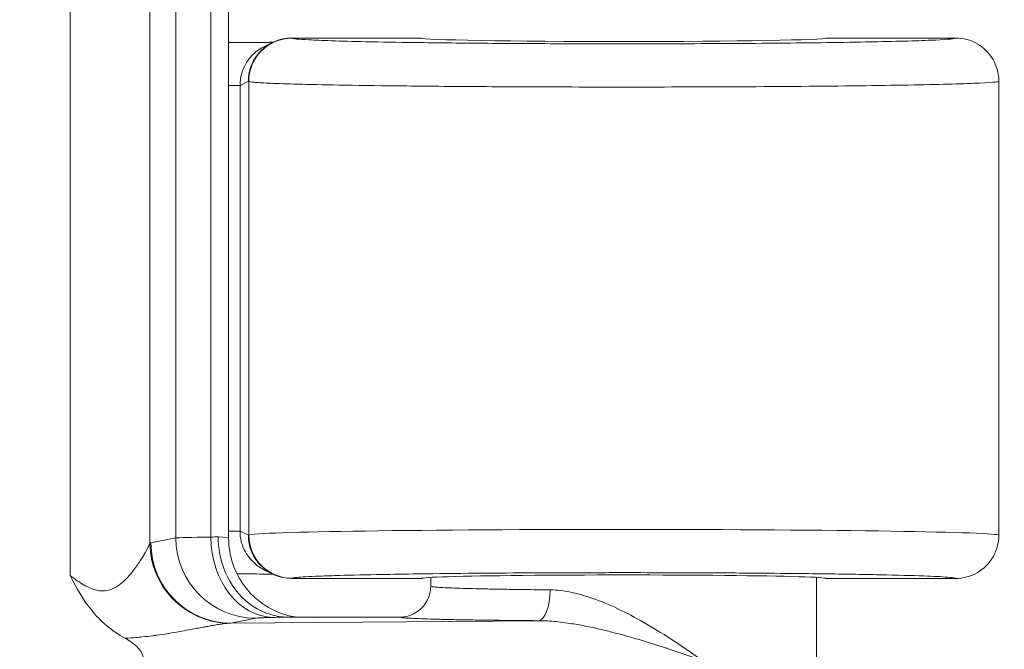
# Model space of a CAD drawing. Header units: inches. Extents: x -374 to 640, y -945 to 1059.
# Tile 153 of 222: x 145.171 to 145.968, y 48.244 to 48.754. Entities that reach past the tile are written whole.
import ezdxf

# ---------------------------------------------------------------- set-up
doc = ezdxf.new("R2010")
doc.units = ezdxf.units.IN
doc.header["$LTSCALE"] = 5
doc.header["$MEASUREMENT"] = 0
for name, color, linetype, lineweight in [('Dimension (ANSI)', 7, 'Continuous', 9), ('Visible (ANSI)', 7, 'Continuous', 18), ('Visible Narrow (ANSI)', 7, 'Continuous', 5)]:
    doc.layers.add(name, color=color, linetype=linetype, lineweight=lineweight)
doc.styles.add('Note Text (ANSI)', font='arial.ttf')
doc.dimstyles.new('.XX', dxfattribs={"dimscale": 5, "dimtxt": 0.095, "dimasz": 0.125, "dimexe": 0.1875, "dimexo": 0.0625, "dimgap": 0.0625, "dimtad": 0, "dimtih": 1, "dimtoh": 1, "dimrnd": 1e-08, "dimzin": 0, "dimdsep": 46, "dimtxsty": 'Note Text (ANSI)', "dimblk": 'Filled-1', "dimcen": 0.09, "dimdle": 0.45, "dimclrd": 256, "dimclre": 256, "dimclrt": 256, "dimadec": 0, "dimazin": 1, "dimtfac": 1.263158, "dimtofl": 0, "dimtmove": 0, "dimatfit": 3, "dimfxl": 1, "dimtolj": 1, "dimtzin": 4, "dimlwd": -1, "dimlwe": -1, "dimarcsym": 0})

# ---------------------------------------------------------------- blocks, each defined once
blk = doc.blocks.new('Filled-1')
at = {"color": 0}
for p, q in [((0, 0), (-1, 0.25)), ((-1, 0.25), (-1, -0.25)), ((-1, 0), (0, 0)), ((-1, -0.25), (0, 0))]:
    blk.add_line(p, q, dxfattribs=at)
at = {"color": 0, "flags": 128}
blk.add_lwpolyline([(-1, -0.25), (0, 0), (-1, 0.25), (-1, -0.25)], dxfattribs=at)
at = {"color": 0}
blk.add_solid([(-1, -0.25), (0, 0), (-1, 0.25), (-1, -0.25)], dxfattribs=at)
blk = doc.blocks.new('*D41')
at = {"layer": 'Defpoints', "color": 0, "transparency": 16777216}
for p in [(123.61238, 70.13498), (123.61238, 44.40517), (150.10738, 44.40517)]:
    blk.add_point(p, dxfattribs=at)
at = {"layer": 'Dimension (ANSI)', "transparency": 16777216}
for p, q in [((123.92488, 70.13498), (151.04488, 70.13498)), ((150.10738, 69.50998), (150.10738, 57.82526)), ((150.10738, 45.03017), (150.10738, 56.71489)), ((123.92488, 44.40517), (151.04488, 44.40517))]:
    blk.add_line(p, q, dxfattribs=at)
at = {"layer": 'Dimension (ANSI)', "transparency": 16777216, "xscale": 0.625, "yscale": 0.625, "zscale": 0.625}
for p, rotation in [((150.10738, 70.13498), 90), ((150.10738, 44.40517), 270)]:
    blk.add_blockref('Filled-1', p, dxfattribs=dict(at, rotation=rotation))
at = {"layer": 'Dimension (ANSI)', "transparency": 16777216, "insert": (149.30189, 57.51276), "char_height": 0.475, "attachment_point": 1, "style": 'Note Text (ANSI)'}
blk.add_mtext('\\A1;25.73', dxfattribs=at)

msp = doc.modelspace()

# ---------------------------------------------------------------- linework, layer by layer
at = {"layer": 'Visible (ANSI)'}
for p, q in [((145.34, 48.33396), (145.34, 49.20618)), ((145.37534, 48.73513), (145.36864, 48.73179)), ((145.49613, 48.73882), (145.39097, 48.73882)), ((145.92863, 48.73882), (145.82363, 48.73882)), ((145.96363, 48.70382), (145.96363, 48.33633)), ((145.51047, 48.69973), (145.51047, 48.69973)), ((145.36864, 48.30836), (145.37534, 48.30501)), ((145.37657, 48.30477), (145.37655, 48.30477)), ((145.28279, 48.30363), (145.28279, 48.30366)), ((145.28488, 48.29936), (145.28488, 48.29939)), ((145.39097, 48.30132), (145.49613, 48.30132)), ((145.50363, 48.30218), (145.50363, 48.29508)), ((145.81613, 48.30218), (145.81613, 47.7701)), ((145.82363, 48.30132), (145.92863, 48.30132)), ((145.38801, 48.27007), (145.47864, 48.27007)), ((145.30963, 48.26004), (145.30963, 48.26004)), ((145.28279, 48.25555), (145.28279, 48.25556))]:
    msp.add_line(p, q, dxfattribs=at)
for centre, major_axis, ratio, start_param, end_param in [((145.39097, 48.70382), (0, 0.03501), 0.999239, 0, 1.570796), ((145.65988, 48.73882), (0.16375, 0), 0.017455, 3.141593, 6.283185), ((145.38429, 48.70048), (0.03136, 0.01568), 0.998152, 1.570585, 1.570604), ((145.39097, 48.33633), (0, -0.03501), 0.999239, 4.712389, 6.283185), ((145.65988, 48.33633), (-0.30375, 0), 0.015442, 3.141593, 3.141806), ((145.65988, 48.30132), (0.16375, 0), 0.017455, 0, 3.141593), ((145.34477, 48.27009), (-0.03446, 0.00688), 0.996044, 0.093407, 0.093438), ((145.20091, 48.23507), (0.07023, 0), 0.412637, 5.620928, 6.945316)]:
    msp.add_ellipse(centre, major_axis=major_axis, ratio=ratio, start_param=start_param, end_param=end_param, dxfattribs=at)
for points, knots in [([(145.34, 48.73537), (145.34016, 48.73535), (145.34032, 48.73533), (145.34258, 48.73507), (145.34467, 48.73501), (145.34673, 48.73511)], [-0.01767956, -0.01767956, -0.01767956, -0.01767956, -0.01644895, -0.01644895, -0.0001885, -0.0001885, -0.0001885, -0.0001885]), ([(145.34673, 48.73511), (145.34984, 48.73514), (145.35406, 48.73513), (145.35837, 48.73516), (145.35894, 48.73516), (145.35951, 48.73517), (145.36008, 48.73517), (145.36385, 48.73521), (145.36768, 48.73525), (145.37142, 48.73531), (145.37256, 48.73532), (145.37369, 48.73534), (145.37483, 48.73536), (145.37516, 48.73536), (145.37549, 48.73537), (145.37582, 48.73537)], [0, 0, 0, 0, 0.3333333, 0.3333333, 0.3333333, 0.3770954, 0.3770954, 0.3770954, 0.6666667, 0.6666667, 0.6666667, 0.7548454, 0.7548454, 0.7548454, 0.7807849, 0.7807849, 0.7807849, 0.7807849]), ([(145.92863, 48.73882), (145.93474, 48.73882), (145.94084, 48.73719), (145.94613, 48.73413), (145.95142, 48.73108), (145.95589, 48.72661), (145.95894, 48.72132), (145.96199, 48.71603), (145.96363, 48.70993), (145.96363, 48.70382)], [0, 0, 0, 0, 0.333333, 0.333333, 0.333333, 0.666667, 0.666667, 0.666667, 1, 1, 1, 1]), ([(145.33151, 48.33508), (145.33151, 48.32381), (145.33411, 48.31252), (145.33905, 48.30266), (145.34398, 48.2928), (145.35131, 48.28438), (145.35982, 48.27874), (145.36833, 48.2731), (145.37797, 48.27008), (145.38801, 48.27008)], [0, 0, 0, 0, 0.333333, 0.333333, 0.333333, 0.666667, 0.666667, 0.666667, 1, 1, 1, 1]), ([(145.34, 48.33396), (145.34, 48.32694), (145.34117, 48.31984), (145.34562, 48.30665), (145.34892, 48.3004), (145.35721, 48.28939), (145.36231, 48.28449), (145.3707, 48.27868), (145.3736, 48.27699), (145.37934, 48.27421), (145.38219, 48.27308), (145.38685, 48.27158), (145.38874, 48.27108), (145.39125, 48.27052), (145.39205, 48.27036), (145.39308, 48.27017), (145.39338, 48.27012), (145.39366, 48.27007)], [0, 0, 0, 0, 0.0535043, 0.0535043, 0.1061045, 0.1061045, 0.1586897, 0.1586897, 0.184338, 0.184338, 0.2080553, 0.2080553, 0.2242455, 0.2242455, 0.2327522, 0.2327522, 0.2366382, 0.2366382, 0.2366382, 0.2366382]), ([(145.92863, 48.30132), (145.93474, 48.30132), (145.94084, 48.30296), (145.94613, 48.30601), (145.95142, 48.30907), (145.95589, 48.31354), (145.95894, 48.31883), (145.96191, 48.32398), (145.96354, 48.3299), (145.96363, 48.33584)], [0, 0, 0, 0, 0.3333333, 0.3333333, 0.3333333, 0.6666667, 0.6666667, 0.6666667, 0.991172, 0.991172, 0.991172, 0.991172]), ([(145.37582, 48.30478), (145.37234, 48.30483), (145.36873, 48.30487), (145.35981, 48.30498), (145.35365, 48.30504), (145.34676, 48.30504)], [-0.09452445, -0.09452445, -0.09452445, -0.09452445, -0.05465556, -0.05465556, -0.00028198, -0.00028198, -0.00028198, -0.00028198]), ([(145.2563, 48.25289), (145.245, 48.25886), (145.23599, 48.26701), (145.22891, 48.2758), (145.22183, 48.28459), (145.21667, 48.29402), (145.21158, 48.30367)], [0, 0, 0, 0, 0.5, 0.5, 0.5, 1, 1, 1, 1]), ([(145.47864, 48.27007), (145.483, 48.27007), (145.48736, 48.27124), (145.49114, 48.27343), (145.49492, 48.27561), (145.49813, 48.27883), (145.5003, 48.2826), (145.50247, 48.28637), (145.50364, 48.29069), (145.50363, 48.29508)], [0, 0, 0, 0, 0.3333333, 0.3333333, 0.3333333, 0.6666667, 0.6666667, 0.6666667, 1, 1, 1, 1])]:
    msp.add_open_spline(points, degree=3, knots=knots, dxfattribs=at)
msp.add_open_spline([(145.96363, 48.33633), (145.96363, 48.33617), (145.96363, 48.33601), (145.96363, 48.33584)], degree=3, dxfattribs=at)
at = {"layer": 'Visible Narrow (ANSI)'}
for p, q in [((145.21158, 49.23648), (145.21158, 48.30367)), ((145.27633, 49.21048), (145.27632, 48.32967)), ((145.29721, 49.20598), (145.29721, 48.33417)), ((145.32557, 49.20537), (145.32557, 48.33478)), ((145.39129, 48.73865), (145.39097, 48.73882)), ((145.35599, 48.70382), (145.34924, 48.70044)), ((145.35632, 48.70365), (145.35599, 48.70382)), ((145.35632, 48.70365), (145.35632, 48.33649)), ((145.34924, 48.70044), (145.34, 48.70044)), ((145.34924, 48.3397), (145.34924, 48.70044)), ((145.34924, 48.3397), (145.34, 48.3397)), ((145.34924, 48.3397), (145.35599, 48.33633)), ((145.27711, 48.33016), (145.29721, 48.33417)), ((145.35599, 48.33633), (145.35632, 48.33649)), ((145.39097, 48.30132), (145.39129, 48.3015)), ((145.34187, 48.26517), (145.36197, 48.26917)), ((145.34187, 48.26517), (145.59083, 48.26713)), ((145.2563, 48.25289), (145.2563, 48.25289))]:
    msp.add_line(p, q, dxfattribs=at)
for centre, start, end in [((132.61238, 552.0832), 269.3079848, 269.3079849), ((132.61238, 552.0832), 269.3364756, 269.3364757), ((132.61238, 552.0832), 270.0142531, 270.0142532), ((132.61238, -437.54305), 89.30796703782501, 89.30796710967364), ((132.61238, -437.54305), 89.98574681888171, 89.98574689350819), ((132.61238, -437.54305), 90.66352429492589, 90.66352437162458), ((132.61238, -437.54305), 90.69201509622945, 90.69201518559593)]:
    msp.add_arc(centre, 507.11098, start, end, dxfattribs=at)
for centre, major_axis, ratio, start_param, end_param in [((145.39129, 48.70365), (0.01565, 0.03131), 0.999239, 0.46383, 2.034018), ((145.38429, 48.70048), (0.03136, 0.01568), 0.998152, 1.570604, 2.678162), ((145.65988, 48.33633), (-0.30375, 0), 0.015442, 3.141806, 6.248279), ((145.34108, 48.32968), (-0.04678, 0.04514), 0.992156, 0.771836, 2.299964), ((145.34187, 48.33016), (0.01272, -0.06374), 0.996044, 4.516222, 6.085498), ((145.42673, 48.33407), (-0.13001, 0), 0.008726, 5.603967, 6.195925), ((145.36197, 48.33417), (0.01272, -0.06374), 0.996044, 4.516222, 6.085496), ((145.27503, 48.33617), (0.06495, 0.00003), 0.034624, 5.604131, 5.766719), ((145.37614, 48.33478), (0.0014, -0.06498), 0.777979, 4.695572, 6.255434), ((145.27493, 48.33396), (0.06507, 0), 0.034885, 0.000067, 0.51655), ((145.39132, 48.33649), (0.01565, -0.03131), 0.999239, 4.249146, 5.818752), ((145.59083, 48.29213), (-0.00018, -0.025), 0.381067, 0.01881, 1.573425)]:
    msp.add_ellipse(centre, major_axis=major_axis, ratio=ratio, start_param=start_param, end_param=end_param, dxfattribs=at)
for points, knots in [([(145.92863, 48.73882), (145.9287, 48.73825), (145.92305, 48.73771), (145.91223, 48.7372), (145.91182, 48.73718), (145.91139, 48.73716), (145.91096, 48.73714), (145.89962, 48.73663), (145.88298, 48.73614), (145.86176, 48.73572), (145.86115, 48.7357), (145.86053, 48.73569), (145.85991, 48.73568), (145.83824, 48.73526), (145.81195, 48.73491), (145.784, 48.73465), (145.78343, 48.73465), (145.78286, 48.73464), (145.7823, 48.73464), (145.75404, 48.73438), (145.72416, 48.73423), (145.69573, 48.73416), (145.69539, 48.73416), (145.69505, 48.73416), (145.69472, 48.73416), (145.66608, 48.73409), (145.63896, 48.73411), (145.6141, 48.73419), (145.58907, 48.73427), (145.56634, 48.7344), (145.54599, 48.73456), (145.52571, 48.73473), (145.50779, 48.73493), (145.49218, 48.73515), (145.49198, 48.73515), (145.49177, 48.73515), (145.49157, 48.73516), (145.47622, 48.73537), (145.46311, 48.7356), (145.45195, 48.73584), (145.45171, 48.73585), (145.45146, 48.73585), (145.45122, 48.73586), (145.44024, 48.73609), (145.43117, 48.73633), (145.42368, 48.73657), (145.42345, 48.73658), (145.42322, 48.73659), (145.423, 48.7366), (145.41567, 48.73684), (145.4099, 48.73707), (145.40539, 48.73731), (145.40521, 48.73731), (145.40503, 48.73732), (145.40486, 48.73733), (145.40048, 48.73756), (145.39734, 48.73779), (145.39517, 48.738), (145.39507, 48.73801), (145.39496, 48.73802), (145.39486, 48.73803), (145.39281, 48.73825), (145.39169, 48.73845), (145.39129, 48.73865)], [0, 0, 0, 0, 0.080247, 0.080247, 0.080247, 0.083333, 0.083333, 0.083333, 0.164316, 0.164316, 0.164316, 0.166667, 0.166667, 0.166667, 0.248345, 0.248345, 0.248345, 0.25, 0.25, 0.25, 0.332356, 0.332356, 0.332356, 0.333333, 0.333333, 0.333333, 0.41637, 0.41637, 0.41637, 0.5, 0.5, 0.5, 0.583333, 0.583333, 0.583333, 0.584425, 0.584425, 0.584425, 0.666667, 0.666667, 0.666667, 0.668458, 0.668458, 0.668458, 0.75, 0.75, 0.75, 0.75249, 0.75249, 0.75249, 0.833333, 0.833333, 0.833333, 0.836522, 0.836522, 0.836522, 0.916667, 0.916667, 0.916667, 0.920562, 0.920562, 0.920562, 1, 1, 1, 1]), ([(145.96363, 48.70382), (145.96363, 48.70324), (145.95673, 48.70267), (145.94344, 48.70214), (145.93014, 48.7016), (145.91053, 48.70111), (145.88558, 48.70068), (145.86063, 48.70025), (145.83014, 48.69989), (145.79781, 48.69964), (145.76548, 48.69938), (145.73134, 48.69923), (145.69888, 48.69917), (145.66642, 48.6991), (145.6357, 48.69912), (145.60756, 48.6992), (145.57942, 48.69927), (145.55386, 48.6994), (145.53097, 48.69957), (145.50807, 48.69974), (145.48784, 48.69994), (145.47022, 48.70015), (145.4526, 48.70037), (145.43757, 48.70061), (145.4248, 48.70085), (145.41203, 48.70109), (145.40152, 48.70134), (145.39288, 48.70158), (145.38424, 48.70183), (145.37748, 48.70207), (145.37223, 48.70231), (145.36698, 48.70255), (145.36325, 48.70278), (145.3607, 48.70301), (145.35814, 48.70323), (145.35678, 48.70345), (145.35632, 48.70365)], [0, 0, 0, 0, 0.0833333, 0.0833333, 0.0833333, 0.1666667, 0.1666667, 0.1666667, 0.25, 0.25, 0.25, 0.3333333, 0.3333333, 0.3333333, 0.4166667, 0.4166667, 0.4166667, 0.5, 0.5, 0.5, 0.5833333, 0.5833333, 0.5833333, 0.6666667, 0.6666667, 0.6666667, 0.75, 0.75, 0.75, 0.8333333, 0.8333333, 0.8333333, 0.9166667, 0.9166667, 0.9166667, 0.9999986, 0.9999986, 0.9999986, 0.9999986]), ([(145.36864, 48.30836), (145.36659, 48.30939), (145.36455, 48.31066), (145.36259, 48.3122), (145.36223, 48.31248), (145.36187, 48.31278), (145.36152, 48.31308), (145.35956, 48.31475), (145.3577, 48.31672), (145.35604, 48.31898), (145.35553, 48.31968), (145.35503, 48.32041), (145.35456, 48.32117), (145.35323, 48.3233), (145.35207, 48.32566), (145.35118, 48.32824), (145.35073, 48.32953), (145.35034, 48.33088), (145.35004, 48.33227), (145.34952, 48.33464), (145.34924, 48.33713), (145.34924, 48.3397)], [0.3616156, 0.3616156, 0.3616156, 0.3616156, 0.5, 0.5, 0.5, 0.5255692, 0.5255692, 0.5255692, 0.6666667, 0.6666667, 0.6666667, 0.710358, 0.710358, 0.710358, 0.8333333, 0.8333333, 0.8333333, 0.8952045, 0.8952045, 0.8952045, 1, 1, 1, 1]), ([(145.21158, 48.30367), (145.21563, 48.30062), (145.21938, 48.29798), (145.22298, 48.29595), (145.22658, 48.29391), (145.23003, 48.29248), (145.23323, 48.29179), (145.23642, 48.2911), (145.23936, 48.29115), (145.24201, 48.29171), (145.24467, 48.29227), (145.24704, 48.29334), (145.24918, 48.29462), (145.25131, 48.29591), (145.2532, 48.2974), (145.25491, 48.29895), (145.25662, 48.3005), (145.25815, 48.3021), (145.25955, 48.30368), (145.26094, 48.30526), (145.26219, 48.30682), (145.26333, 48.30832), (145.26447, 48.30982), (145.2655, 48.31127), (145.26643, 48.31263), (145.26736, 48.31399), (145.2682, 48.31526), (145.26895, 48.31645), (145.2697, 48.31763), (145.27037, 48.31873), (145.27097, 48.31974), (145.27157, 48.32075), (145.2721, 48.32168), (145.27258, 48.32253), (145.27306, 48.32338), (145.27349, 48.32417), (145.27388, 48.32489), (145.27427, 48.32562), (145.27462, 48.32628), (145.27494, 48.32688), (145.27525, 48.32749), (145.27552, 48.32803), (145.27576, 48.32851), (145.27599, 48.32898), (145.27619, 48.32938), (145.27632, 48.32967)], [0, 0, 0, 0, 0.066667, 0.066667, 0.066667, 0.133333, 0.133333, 0.133333, 0.2, 0.2, 0.2, 0.266667, 0.266667, 0.266667, 0.333333, 0.333333, 0.333333, 0.4, 0.4, 0.4, 0.466667, 0.466667, 0.466667, 0.533333, 0.533333, 0.533333, 0.6, 0.6, 0.6, 0.666667, 0.666667, 0.666667, 0.733333, 0.733333, 0.733333, 0.8, 0.8, 0.8, 0.866667, 0.866667, 0.866667, 0.933333, 0.933333, 0.933333, 1, 1, 1, 1]), ([(145.27633, 48.32967), (145.27646, 48.32981), (145.27673, 48.33004), (145.27698, 48.33013), (145.27712, 48.33016)], [0.0048518, 0.0048518, 0.0048518, 0.0048518, 0.5, 1, 1, 1, 1]), ([(145.39129, 48.3015), (145.39164, 48.30167), (145.39252, 48.30184), (145.39392, 48.30201), (145.39698, 48.30238), (145.40246, 48.30274), (145.41048, 48.30308), (145.41493, 48.30327), (145.42012, 48.30346), (145.42604, 48.30364), (145.43561, 48.30394), (145.44709, 48.30422), (145.46008, 48.30447), (145.46916, 48.30465), (145.47899, 48.30481), (145.48948, 48.30496), (145.50325, 48.30516), (145.51813, 48.30533), (145.53385, 48.30548), (145.54733, 48.3056), (145.56142, 48.30571), (145.57592, 48.30579), (145.5912, 48.30588), (145.60694, 48.30594), (145.62288, 48.30598), (145.63968, 48.30602), (145.6567, 48.30603), (145.67364, 48.30602), (145.68802, 48.30601), (145.70234, 48.30597), (145.71641, 48.30592), (145.73465, 48.30585), (145.75248, 48.30575), (145.76952, 48.30562), (145.7811, 48.30553), (145.79231, 48.30542), (145.80307, 48.3053), (145.82028, 48.30511), (145.83631, 48.30489), (145.85065, 48.30464), (145.85848, 48.3045), (145.86579, 48.30436), (145.87255, 48.3042), (145.88601, 48.3039), (145.89728, 48.30356), (145.90591, 48.30322), (145.90955, 48.30307), (145.91274, 48.30293), (145.91548, 48.30278), (145.92261, 48.30241), (145.92654, 48.30204), (145.928, 48.30166), (145.92844, 48.30155), (145.92865, 48.30144), (145.92863, 48.30132)], [0.0000001, 0.0000001, 0.0000001, 0.0000001, 0.0347579, 0.0347579, 0.0347579, 0.1111111, 0.1111111, 0.1111111, 0.153527, 0.153527, 0.153527, 0.2222222, 0.2222222, 0.2222222, 0.2702532, 0.2702532, 0.2702532, 0.3333333, 0.3333333, 0.3333333, 0.3874342, 0.3874342, 0.3874342, 0.4444444, 0.4444444, 0.4444444, 0.5045373, 0.5045373, 0.5045373, 0.5555556, 0.5555556, 0.5555556, 0.6217245, 0.6217245, 0.6217245, 0.6666667, 0.6666667, 0.6666667, 0.7385715, 0.7385715, 0.7385715, 0.7777778, 0.7777778, 0.7777778, 0.8559075, 0.8559075, 0.8559075, 0.8888889, 0.8888889, 0.8888889, 0.9744497, 0.9744497, 0.9744497, 1, 1, 1, 1]), ([(145.50363, 48.29508), (145.50363, 48.29494), (145.50409, 48.29479), (145.50489, 48.29465), (145.50569, 48.29452), (145.50682, 48.29441), (145.50826, 48.29429), (145.50969, 48.29418), (145.51145, 48.29406), (145.51353, 48.29395), (145.5156, 48.29383), (145.51799, 48.29372), (145.52069, 48.29362), (145.52338, 48.29351), (145.52638, 48.29341), (145.52968, 48.29331), (145.53297, 48.29321), (145.53656, 48.29311), (145.54044, 48.29302), (145.54432, 48.29292), (145.54849, 48.29283), (145.55294, 48.29275), (145.55739, 48.29266), (145.56212, 48.29258), (145.56712, 48.29251), (145.57211, 48.29243), (145.57738, 48.29237), (145.58292, 48.2923), (145.58846, 48.29224), (145.59429, 48.29218), (145.60035, 48.29213)], [0, 0, 0, 0, 0.1, 0.1, 0.1, 0.2, 0.2, 0.2, 0.3, 0.3, 0.3, 0.4, 0.4, 0.4, 0.5, 0.5, 0.5, 0.6, 0.6, 0.6, 0.7, 0.7, 0.7, 0.8, 0.8, 0.8, 0.9, 0.9, 0.9, 1, 1, 1, 1]), ([(145.60035, 48.29213), (145.606, 48.29208), (145.61784, 48.29062), (145.63724, 48.28479), (145.65764, 48.27593), (145.67885, 48.26451), (145.70071, 48.25091), (145.71578, 48.2405), (145.72334, 48.23507)], [0.000003, 0.000003, 0.000003, 0.000003, 0.1666667, 0.3333333, 0.5, 0.6666667, 0.8333333, 1, 1, 1, 1]), ([(145.2563, 48.25289), (145.2593, 48.25305), (145.26217, 48.25327), (145.2649, 48.2535), (145.26671, 48.25366), (145.26845, 48.25382), (145.27014, 48.254), (145.27313, 48.25431), (145.27591, 48.25464), (145.27855, 48.25498), (145.27965, 48.25513), (145.28072, 48.25527), (145.28177, 48.25541), (145.28466, 48.25581), (145.28737, 48.25622), (145.28992, 48.25662), (145.29052, 48.25671), (145.2911, 48.25681), (145.29168, 48.2569), (145.29448, 48.25735), (145.2971, 48.2578), (145.29955, 48.25822), (145.29977, 48.25826), (145.29999, 48.2583), (145.30021, 48.25834), (145.30285, 48.2588), (145.3053, 48.25924), (145.30758, 48.25966), (145.30985, 48.26008), (145.31196, 48.26047), (145.31391, 48.26084), (145.31417, 48.26089), (145.31442, 48.26093), (145.31467, 48.26098), (145.31634, 48.26129), (145.31789, 48.26158), (145.31935, 48.26186), (145.31975, 48.26193), (145.32014, 48.262), (145.32052, 48.26207), (145.32176, 48.2623), (145.32294, 48.26252), (145.32406, 48.26272), (145.32456, 48.26281), (145.32505, 48.2629), (145.32554, 48.26299), (145.32647, 48.26316), (145.32736, 48.26331), (145.32823, 48.26346), (145.32882, 48.26357), (145.3294, 48.26366), (145.32997, 48.26376), (145.33067, 48.26388), (145.33136, 48.26399), (145.33203, 48.26409), (145.33271, 48.2642), (145.33337, 48.2643), (145.33402, 48.26439), (145.33454, 48.26447), (145.33506, 48.26454), (145.33557, 48.26461), (145.33632, 48.26471), (145.33705, 48.2648), (145.33777, 48.26488), (145.33813, 48.26492), (145.33849, 48.26496), (145.33885, 48.26499)], [0.000016, 0.000016, 0.000016, 0.000016, 0.0500872, 0.0500872, 0.0500872, 0.0833333, 0.0833333, 0.0833333, 0.1421757, 0.1421757, 0.1421757, 0.1666667, 0.1666667, 0.1666667, 0.2343169, 0.2343169, 0.2343169, 0.25, 0.25, 0.25, 0.3264983, 0.3264983, 0.3264983, 0.3333333, 0.3333333, 0.3333333, 0.4166667, 0.4166667, 0.4166667, 0.5, 0.5, 0.5, 0.5109337, 0.5109337, 0.5109337, 0.5833333, 0.5833333, 0.5833333, 0.603018, 0.603018, 0.603018, 0.6666667, 0.6666667, 0.6666667, 0.6951512, 0.6951512, 0.6951512, 0.75, 0.75, 0.75, 0.7872839, 0.7872839, 0.7872839, 0.8333333, 0.8333333, 0.8333333, 0.8794931, 0.8794931, 0.8794931, 0.9166667, 0.9166667, 0.9166667, 0.971709, 0.971709, 0.971709, 0.9999903, 0.9999903, 0.9999903, 0.9999903]), ([(145.33885, 48.26499), (145.33935, 48.26504), (145.34036, 48.26511), (145.34137, 48.26515), (145.34187, 48.26517)], [0, 0, 0, 0, 0.5, 0.9999815, 0.9999815, 0.9999815, 0.9999815]), ([(145.36197, 48.26917), (145.36217, 48.26922), (145.3625, 48.26926), (145.36297, 48.2693), (145.36343, 48.26934), (145.36402, 48.26938), (145.36477, 48.26942), (145.36551, 48.26946), (145.3664, 48.2695), (145.36746, 48.26954), (145.36852, 48.26958), (145.36975, 48.26962), (145.37119, 48.26967), (145.37263, 48.26971), (145.37427, 48.26975), (145.37615, 48.26979)], [0, 0, 0, 0, 0.2, 0.2, 0.2, 0.4, 0.4, 0.4, 0.6, 0.6, 0.6, 0.8, 0.8, 0.8, 1, 1, 1, 1]), ([(145.37615, 48.26979), (145.3784, 48.26984), (145.38216, 48.26993), (145.38649, 48.27003), (145.38801, 48.27008)], [0, 0, 0, 0, 0.5, 0.9999947, 0.9999947, 0.9999947, 0.9999947]), ([(145.47864, 48.27007), (145.4786, 48.26995), (145.47901, 48.26983), (145.47974, 48.26971), (145.47982, 48.2697), (145.47992, 48.26968), (145.48001, 48.26967), (145.48085, 48.26955), (145.48204, 48.26944), (145.48354, 48.26933), (145.48364, 48.26932), (145.48375, 48.26931), (145.48386, 48.2693), (145.48548, 48.26919), (145.48744, 48.26908), (145.48975, 48.26897), (145.48982, 48.26896), (145.48988, 48.26896), (145.48994, 48.26896), (145.49234, 48.26885), (145.4951, 48.26874), (145.49823, 48.26863), (145.50135, 48.26852), (145.50483, 48.26842), (145.50865, 48.26832), (145.50886, 48.26831), (145.50906, 48.2683), (145.50927, 48.2683), (145.51293, 48.2682), (145.51689, 48.26811), (145.52115, 48.26802), (145.52157, 48.26801), (145.522, 48.26801), (145.52242, 48.268), (145.52657, 48.26791), (145.53098, 48.26783), (145.53567, 48.26776), (145.53636, 48.26774), (145.53705, 48.26773), (145.53776, 48.26772), (145.54231, 48.26765), (145.54712, 48.26758), (145.55216, 48.26751), (145.55316, 48.2675), (145.55418, 48.26749), (145.55521, 48.26748), (145.5601, 48.26742), (145.56521, 48.26736), (145.57054, 48.26731), (145.57191, 48.26729), (145.5733, 48.26728), (145.57471, 48.26727), (145.57988, 48.26722), (145.58525, 48.26717), (145.59083, 48.26714)], [0, 0, 0, 0, 0.089479, 0.089479, 0.089479, 0.1, 0.1, 0.1, 0.193362, 0.193362, 0.193362, 0.2, 0.2, 0.2, 0.297385, 0.297385, 0.297385, 0.3, 0.3, 0.3, 0.4, 0.4, 0.4, 0.5, 0.5, 0.5, 0.505373, 0.505373, 0.505373, 0.6, 0.6, 0.6, 0.609357, 0.609357, 0.609357, 0.7, 0.7, 0.7, 0.713336, 0.713336, 0.713336, 0.8, 0.8, 0.8, 0.817333, 0.817333, 0.817333, 0.9, 0.9, 0.9, 0.921341, 0.921341, 0.921341, 1, 1, 1, 1]), ([(145.59083, 48.26714), (145.59222, 48.26713), (145.59363, 48.2671), (145.59507, 48.26705), (145.59942, 48.2669), (145.60398, 48.26654), (145.60874, 48.26599), (145.61127, 48.2657), (145.61386, 48.26535), (145.6165, 48.26495), (145.62046, 48.26435), (145.62453, 48.26363), (145.6287, 48.26282), (145.63251, 48.26207), (145.63641, 48.26123), (145.64038, 48.26031), (145.64363, 48.25956), (145.64693, 48.25876), (145.65028, 48.25791), (145.65549, 48.25659), (145.6608, 48.25514), (145.66623, 48.25359), (145.66856, 48.25292), (145.67091, 48.25224), (145.67328, 48.25153), (145.67998, 48.24954), (145.68683, 48.24739), (145.69386, 48.2451), (145.69511, 48.24469), (145.69636, 48.24429), (145.69761, 48.24387), (145.70596, 48.24112), (145.71456, 48.23816), (145.72334, 48.23507)], [0.0000002, 0.0000002, 0.0000002, 0.0000002, 0.0413331, 0.0413331, 0.0413331, 0.1666667, 0.1666667, 0.1666667, 0.233287, 0.233287, 0.233287, 0.3333333, 0.3333333, 0.3333333, 0.4249657, 0.4249657, 0.4249657, 0.5, 0.5, 0.5, 0.6166072, 0.6166072, 0.6166072, 0.6666667, 0.6666667, 0.6666667, 0.8082687, 0.8082687, 0.8082687, 0.8333333, 0.8333333, 0.8333333, 1, 1, 1, 1])]:
    msp.add_open_spline(points, degree=3, knots=knots, dxfattribs=at)

# ---------------------------------------------------------------- dimensions: what is measured, and where the dimension line sits
at = {"layer": 'Dimension (ANSI)'}
dim = msp.add_linear_dim(base=(150.10738, 44.40517), p1=(123.61238, 70.13498), p2=(123.61238, 44.40517), angle=90, dimstyle='.XX', override={"dimgap": 0.0625, "dimdec": 2, "dimtol": 0, "dimlim": 0, "dimtp": 0, "dimtm": 0, "dimtdec": 2, "dimatfit": 1}, dxfattribs=at)
dim.commit()
dim.dimension.update_dxf_attribs({"geometry": '*D41', "text_midpoint": (150.10738, 57.27007), "dimtype": 160})

doc.saveas('drawing.dxf')
